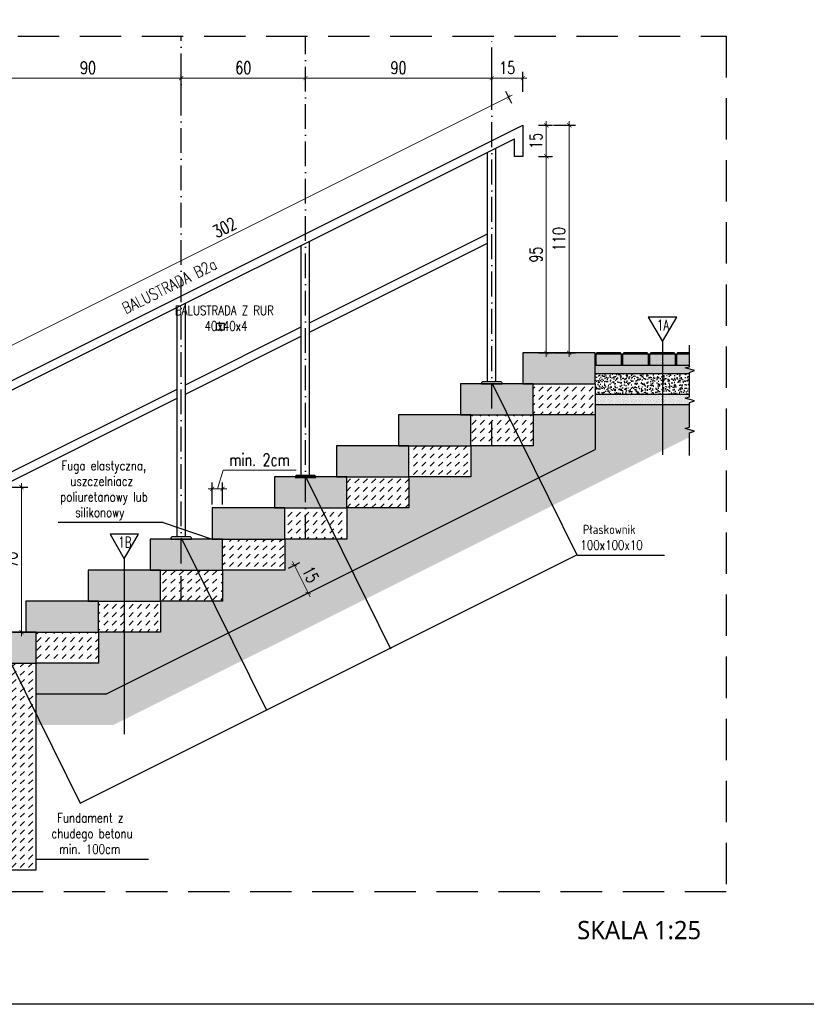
# Model space of a CAD drawing. Header units: millimetres. Extents: x 31969 to 285678, y -69766 to -1123.
# Tile 14 of 161: x 140967 to 141727, y -21036 to -20084. Entities that reach past the tile are written whole.
import ezdxf
from ezdxf.enums import TextEntityAlignment as Align

# ---------------------------------------------------------------- set-up
doc = ezdxf.new("R2010")
doc.units = ezdxf.units.MM
for name, pattern in [('ACAD_ISO03W100', [30, 12, -18]), ('ACAD_ISO10W100', [18, 12, -3, 0, -3]), ('HIDDEN', [0.375, 0.25, -0.125])]:
    doc.linetypes.add(name, pattern=pattern)
for name, color, linetype in [('a-balustrada i pochwyt', 1, 'Continuous'), ('a-balustrady detal', 5, 'Continuous'), ('a-opis 2', 1, 'Continuous'), ('a-osie', 4, 'ACAD_ISO10W100'), ('a-przekrój 1', 3, 'Continuous'), ('a-przekrój 2', 251, 'Continuous'), ('a-przekrój 4', 118, 'Continuous'), ('a-przekrój 5', 5, 'Continuous'), ('a-przerywana', 250, 'HIDDEN'), ('a-ramka', 7, 'Continuous'), ('a-wymiary', 11, 'Continuous')]:
    doc.layers.add(name, color=color, linetype=linetype)
doc.styles.add('PRZEKRÓJ2', font='l_10646.ttf')
doc.styles.add('RS01507', font='romans.shx', dxfattribs={"width": 0.7, "height": 0.15})
doc.styles.add('WYMIAR', font='romans.shx', dxfattribs={"width": 0.8})
doc.styles.add('WYMIARY', font='simplex.shx', dxfattribs={"width": 0.75})
doc.dimstyles.new('MAREK50', dxfattribs={"dimtxt": 12.5, "dimasz": 5, "dimexe": 3, "dimexo": 2, "dimgap": 3.5, "dimtad": 1, "dimdec": 1, "dimdsep": 46, "dimtxsty": 'WYMIARY', "dimblk1": 'ARCHTICK', "dimblk2": 'ARCHTICK', "dimsah": 1, "dimcen": 2.5, "dimdle": 5, "dimadec": 0, "dimazin": 0, "dimtfac": 1, "dimtdec": 1, "dimtmove": 1, "dimatfit": 3, "dimldrblk": 'ARCHTICK', "dimfxl": 0, "dimtolj": 1, "dimtzin": 0, "dimarcsym": 0})
pattern_1 = [(45, (-141048.4719, 18769.7677), (-0.1683798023, 0.5051394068), [0, -0.47625])]

# ---------------------------------------------------------------- blocks, each defined once
blk = doc.blocks.new('_ARCHTICK')
at = {"color": 0, "linetype": 'ByBlock', "const_width": 0.15}
blk.add_lwpolyline([(-0.5, -0.5), (0.5, 0.5)], dxfattribs=at)
blk = doc.blocks.new('*D893')
at = {"layer": 'a-wymiary', "color": 0, "linetype": 'ACAD_ISO03W100', "lineweight": -2, "ltscale": 100}
blk.add_line((139734.19, -20839.8), (139739.72, -20837.04), dxfattribs=at)
at = {"layer": 'a-wymiary', "color": 0, "lineweight": 0, "ltscale": 100}
blk.add_line((139736.15, -20836.59), (139744.64, -20853.59), dxfattribs=at)
at = {"layer": 'a-wymiary', "color": 0, "lineweight": -2, "ltscale": 100}
blk.add_line((139740.9, -20853.22), (139746.43, -20850.45), dxfattribs=at)
at = {"layer": 'DEFPOINTS', "color": 0, "ltscale": 100}
for p in [(139732.4, -20840.7), (139739.11, -20854.11), (139743.75, -20851.8)]:
    blk.add_point(p, dxfattribs=at)
at = {"layer": 'a-wymiary', "color": 0, "lineweight": 0, "ltscale": 100, "xscale": 2, "yscale": 2, "zscale": 2}
for p, rotation in [((139737.04, -20838.38), 116.5650511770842), ((139743.75, -20851.8), 296.5650511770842)]:
    blk.add_blockref('_ARCHTICK', p, dxfattribs=dict(at, rotation=rotation))
at = {"layer": 'a-wymiary', "color": 0, "ltscale": 100, "insert": (139744.87, -20842.85), "char_height": 6, "attachment_point": 5, "rotation": 296.5651, "style": 'WYMIARY'}
blk.add_mtext('\\A1;15', dxfattribs=at)
blk = doc.blocks.new('*D883')
at = {"layer": 'a-wymiary', "color": 0, "lineweight": -2, "ltscale": 100}
blk.add_line((139600.62, -20800.67), (139608.24, -20800.67), dxfattribs=at)
at = {"layer": 'a-wymiary', "color": 0, "lineweight": 0, "ltscale": 100}
blk.add_line((139605.24, -20872.7), (139605.24, -20798.67), dxfattribs=at)
at = {"layer": 'a-wymiary', "color": 0, "linetype": 'ACAD_ISO03W100', "lineweight": -2, "ltscale": 100}
blk.add_line((139601.12, -20870.7), (139608.24, -20870.7), dxfattribs=at)
at = {"layer": 'DEFPOINTS', "color": 0, "ltscale": 100}
for p in [(139598.62, -20800.67), (139605.24, -20800.67), (139599.12, -20870.7)]:
    blk.add_point(p, dxfattribs=at)
at = {"layer": 'a-wymiary', "color": 0, "lineweight": 0, "ltscale": 100, "xscale": 2, "yscale": 2, "zscale": 2}
for p, rotation in [((139605.24, -20800.67), 90), ((139605.24, -20870.7), 270)]:
    blk.add_blockref('_ARCHTICK', p, dxfattribs=dict(at, rotation=rotation))
at = {"layer": 'a-wymiary', "color": 0, "ltscale": 100, "insert": (139600.24, -20835.68), "char_height": 6, "attachment_point": 5, "rotation": 90, "style": 'WYMIARY'}
blk.add_mtext('\\A1;70', dxfattribs=at)
blk = doc.blocks.new('*D886')
at = {"layer": 'a-wymiary', "color": 0, "linetype": 'ACAD_ISO03W100', "lineweight": -2, "ltscale": 100}
blk.add_line((139855.08, -20625.7), (139861.8, -20625.7), dxfattribs=at)
at = {"layer": 'a-wymiary', "color": 0, "lineweight": 0, "ltscale": 100}
blk.add_line((139858.8, -20623.7), (139858.8, -20642.7), dxfattribs=at)
at = {"layer": 'a-wymiary', "color": 0, "lineweight": -2, "ltscale": 100}
blk.add_line((139855.08, -20640.7), (139861.8, -20640.7), dxfattribs=at)
at = {"layer": 'DEFPOINTS', "color": 0, "ltscale": 100}
for p in [(139853.08, -20625.7), (139853.08, -20640.7), (139858.8, -20640.7)]:
    blk.add_point(p, dxfattribs=at)
at = {"layer": 'a-wymiary', "color": 0, "lineweight": 0, "ltscale": 100, "xscale": 2, "yscale": 2, "zscale": 2}
for p, rotation in [((139858.8, -20625.7), 90), ((139858.8, -20640.7), 270)]:
    blk.add_blockref('_ARCHTICK', p, dxfattribs=dict(at, rotation=rotation))
at = {"layer": 'a-wymiary', "color": 0, "ltscale": 100, "insert": (139853.8, -20633.2), "char_height": 6, "attachment_point": 5, "rotation": 90, "style": 'WYMIARY'}
blk.add_mtext('\\A1;15', dxfattribs=at)
blk = doc.blocks.new('*D887')
at = {"layer": 'a-wymiary', "color": 0, "linetype": 'ACAD_ISO03W100', "lineweight": -2, "ltscale": 100}
blk.add_line((139855.08, -20640.7), (139861.8, -20640.7), dxfattribs=at)
at = {"layer": 'a-wymiary', "color": 0, "lineweight": 0, "ltscale": 100}
blk.add_line((139858.8, -20638.7), (139858.8, -20737.7), dxfattribs=at)
at = {"layer": 'a-wymiary', "color": 0, "lineweight": -2, "ltscale": 100}
blk.add_line((139855.08, -20735.7), (139861.8, -20735.7), dxfattribs=at)
at = {"layer": 'DEFPOINTS', "color": 0, "ltscale": 100}
for p in [(139853.08, -20640.7), (139853.08, -20735.7), (139858.8, -20735.7)]:
    blk.add_point(p, dxfattribs=at)
at = {"layer": 'a-wymiary', "color": 0, "lineweight": 0, "ltscale": 100, "xscale": 2, "yscale": 2, "zscale": 2}
for p, rotation in [((139858.8, -20640.7), 90), ((139858.8, -20735.7), 270)]:
    blk.add_blockref('_ARCHTICK', p, dxfattribs=dict(at, rotation=rotation))
at = {"layer": 'a-wymiary', "color": 0, "ltscale": 100, "insert": (139853.8, -20688.2), "char_height": 6, "attachment_point": 5, "rotation": 90, "style": 'WYMIARY'}
blk.add_mtext('\\A1;95', dxfattribs=at)
blk = doc.blocks.new('*D888')
at = {"layer": 'a-wymiary', "color": 0, "lineweight": -2, "ltscale": 100}
blk.add_line((139862.32, -20625.7), (139872.87, -20625.7), dxfattribs=at)
at = {"layer": 'a-wymiary', "color": 0, "lineweight": 0, "ltscale": 100}
blk.add_line((139869.87, -20737.7), (139869.87, -20623.7), dxfattribs=at)
at = {"layer": 'a-wymiary', "color": 0, "linetype": 'ACAD_ISO03W100', "lineweight": -2, "ltscale": 100}
blk.add_line((139862.32, -20735.7), (139872.87, -20735.7), dxfattribs=at)
at = {"layer": 'DEFPOINTS', "color": 0, "ltscale": 100}
for p in [(139860.32, -20625.7), (139869.87, -20625.7), (139860.32, -20735.7)]:
    blk.add_point(p, dxfattribs=at)
at = {"layer": 'a-wymiary', "color": 0, "lineweight": 0, "ltscale": 100, "xscale": 2, "yscale": 2, "zscale": 2}
for p, rotation in [((139869.87, -20625.7), 90), ((139869.87, -20735.7), 270)]:
    blk.add_blockref('_ARCHTICK', p, dxfattribs=dict(at, rotation=rotation))
at = {"layer": 'a-wymiary', "color": 0, "ltscale": 100, "insert": (139864.87, -20680.7), "char_height": 6, "attachment_point": 5, "rotation": 90, "style": 'WYMIARY'}
blk.add_mtext('\\A1;110', dxfattribs=at)
blk = doc.blocks.new('*D889')
at = {"layer": 'a-wymiary', "color": 0, "lineweight": 0, "ltscale": 100}
blk.add_line((139684.4, -20602.87), (139590.4, -20602.87), dxfattribs=at)
at = {"layer": 'a-wymiary', "color": 0, "lineweight": -2, "ltscale": 100}
blk.add_line((139592.4, -20609.5), (139592.4, -20599.87), dxfattribs=at)
at = {"layer": 'a-wymiary', "color": 0, "linetype": 'ACAD_ISO03W100', "lineweight": -2, "ltscale": 100}
blk.add_line((139682.4, -20609.5), (139682.4, -20599.87), dxfattribs=at)
at = {"layer": 'DEFPOINTS', "color": 0, "ltscale": 100}
for p in [(139592.4, -20602.87), (139592.4, -20611.5), (139682.4, -20611.5)]:
    blk.add_point(p, dxfattribs=at)
at = {"layer": 'a-wymiary', "color": 0, "lineweight": 0, "ltscale": 100, "xscale": 2, "yscale": 2, "zscale": 2, "rotation": 180}
blk.add_blockref('_ARCHTICK', (139592.4, -20602.87), dxfattribs=at)
at = {"layer": 'a-wymiary', "color": 0, "lineweight": 0, "ltscale": 100, "xscale": 2, "yscale": 2, "zscale": 2}
blk.add_blockref('_ARCHTICK', (139682.4, -20602.87), dxfattribs=at)
at = {"layer": 'a-wymiary', "color": 0, "ltscale": 100, "insert": (139637.4, -20597.87), "char_height": 6, "attachment_point": 5, "style": 'WYMIARY'}
blk.add_mtext('\\A1;90', dxfattribs=at)
blk = doc.blocks.new('*D892')
at = {"layer": 'a-wymiary', "color": 0, "lineweight": 0, "ltscale": 100}
for p, q in [((139699.9, -20801.4), (139702.6, -20792.4)), ((139702.6, -20792.4), (139737.89, -20792.4)), ((139695.4, -20801.4), (139704.4, -20801.4))]:
    blk.add_line(p, q, dxfattribs=at)
at = {"layer": 'a-wymiary', "color": 0, "linetype": 'ACAD_ISO03W100', "lineweight": -2, "ltscale": 100}
blk.add_line((139697.4, -20809.03), (139697.4, -20798.4), dxfattribs=at)
at = {"layer": 'a-wymiary', "color": 0, "lineweight": -2, "ltscale": 100}
blk.add_line((139702.4, -20809.03), (139702.4, -20798.4), dxfattribs=at)
at = {"layer": 'DEFPOINTS', "color": 0, "ltscale": 100}
for p in [(139702.4, -20801.4), (139697.4, -20811.03), (139702.4, -20811.03)]:
    blk.add_point(p, dxfattribs=at)
at = {"layer": 'a-wymiary', "color": 0, "lineweight": 0, "ltscale": 100, "xscale": 2, "yscale": 2, "zscale": 2, "rotation": 180}
blk.add_blockref('_ARCHTICK', (139697.4, -20801.4), dxfattribs=at)
at = {"layer": 'a-wymiary', "color": 0, "lineweight": 0, "ltscale": 100, "xscale": 2, "yscale": 2, "zscale": 2}
blk.add_blockref('_ARCHTICK', (139702.4, -20801.4), dxfattribs=at)
at = {"layer": 'a-wymiary', "color": 0, "ltscale": 100, "insert": (139720.25, -20787.4), "char_height": 6, "attachment_point": 5, "style": 'WYMIARY'}
blk.add_mtext('\\A1;min. 2cm', dxfattribs=at)
blk = doc.blocks.new('*D894')
at = {"layer": 'a-wymiary', "color": 0, "lineweight": 0, "ltscale": 100}
blk.add_line((139568.8, -20747.96), (139842.38, -20611.17), dxfattribs=at)
at = {"layer": 'a-wymiary', "color": 0, "lineweight": -2, "ltscale": 100}
blk.add_line((139842.15, -20615.18), (139839.25, -20609.39), dxfattribs=at)
at = {"layer": 'a-wymiary', "color": 0, "linetype": 'ACAD_ISO03W100', "lineweight": -2, "ltscale": 100}
blk.add_line((139572.15, -20750.18), (139569.25, -20744.39), dxfattribs=at)
at = {"layer": 'DEFPOINTS', "color": 0, "ltscale": 100}
for p in [(139840.59, -20612.07), (139843.04, -20616.97), (139573.04, -20751.97)]:
    blk.add_point(p, dxfattribs=at)
at = {"layer": 'a-wymiary', "color": 0, "lineweight": 0, "ltscale": 100, "xscale": 2, "yscale": 2, "zscale": 2}
for p, rotation in [((139840.59, -20612.07), 26.56505117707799), ((139570.59, -20747.07), 206.565051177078)]:
    blk.add_blockref('_ARCHTICK', p, dxfattribs=dict(at, rotation=rotation))
at = {"layer": 'a-wymiary', "color": 0, "ltscale": 100, "insert": (139703.35, -20675.1), "char_height": 6, "attachment_point": 5, "rotation": 26.5651, "style": 'WYMIARY'}
blk.add_mtext('\\A1;302', dxfattribs=at)
blk = doc.blocks.new('*D895')
at = {"layer": 'a-wymiary', "color": 0, "lineweight": 0, "ltscale": 100}
blk.add_line((139680.4, -20602.87), (139744.4, -20602.87), dxfattribs=at)
at = {"layer": 'a-wymiary', "color": 0, "linetype": 'ACAD_ISO03W100', "lineweight": -2, "ltscale": 100}
blk.add_line((139682.4, -20607.5), (139682.4, -20599.87), dxfattribs=at)
at = {"layer": 'a-wymiary', "color": 0, "lineweight": -2, "ltscale": 100}
blk.add_line((139742.4, -20607.5), (139742.4, -20599.87), dxfattribs=at)
at = {"layer": 'DEFPOINTS', "color": 0, "ltscale": 100}
for p in [(139742.4, -20602.87), (139682.4, -20609.5), (139742.4, -20609.5)]:
    blk.add_point(p, dxfattribs=at)
at = {"layer": 'a-wymiary', "color": 0, "lineweight": 0, "ltscale": 100, "xscale": 2, "yscale": 2, "zscale": 2, "rotation": 180}
blk.add_blockref('_ARCHTICK', (139682.4, -20602.87), dxfattribs=at)
at = {"layer": 'a-wymiary', "color": 0, "lineweight": 0, "ltscale": 100, "xscale": 2, "yscale": 2, "zscale": 2}
blk.add_blockref('_ARCHTICK', (139742.4, -20602.87), dxfattribs=at)
at = {"layer": 'a-wymiary', "color": 0, "ltscale": 100, "insert": (139712.4, -20597.87), "char_height": 6, "attachment_point": 5, "style": 'WYMIARY'}
blk.add_mtext('\\A1;60', dxfattribs=at)
blk = doc.blocks.new('*D896')
at = {"layer": 'a-wymiary', "color": 0, "lineweight": 0, "ltscale": 100}
blk.add_line((139740.4, -20602.87), (139834.4, -20602.87), dxfattribs=at)
at = {"layer": 'a-wymiary', "color": 0, "linetype": 'ACAD_ISO03W100', "lineweight": -2, "ltscale": 100}
blk.add_line((139742.4, -20607.5), (139742.4, -20599.87), dxfattribs=at)
at = {"layer": 'a-wymiary', "color": 0, "lineweight": -2, "ltscale": 100}
blk.add_line((139832.4, -20610.8), (139832.4, -20599.87), dxfattribs=at)
at = {"layer": 'DEFPOINTS', "color": 0, "ltscale": 100}
for p in [(139832.4, -20602.87), (139742.4, -20609.5), (139832.4, -20612.8)]:
    blk.add_point(p, dxfattribs=at)
at = {"layer": 'a-wymiary', "color": 0, "lineweight": 0, "ltscale": 100, "xscale": 2, "yscale": 2, "zscale": 2, "rotation": 180}
blk.add_blockref('_ARCHTICK', (139742.4, -20602.87), dxfattribs=at)
at = {"layer": 'a-wymiary', "color": 0, "lineweight": 0, "ltscale": 100, "xscale": 2, "yscale": 2, "zscale": 2}
blk.add_blockref('_ARCHTICK', (139832.4, -20602.87), dxfattribs=at)
at = {"layer": 'a-wymiary', "color": 0, "ltscale": 100, "insert": (139787.4, -20597.87), "char_height": 6, "attachment_point": 5, "style": 'WYMIARY'}
blk.add_mtext('\\A1;90', dxfattribs=at)
blk = doc.blocks.new('*D897')
at = {"layer": 'a-wymiary', "color": 0, "lineweight": 0, "ltscale": 100}
blk.add_line((139849.4, -20602.87), (139830.4, -20602.87), dxfattribs=at)
at = {"layer": 'a-wymiary', "color": 0, "lineweight": -2, "ltscale": 100}
blk.add_line((139832.4, -20609.5), (139832.4, -20599.87), dxfattribs=at)
at = {"layer": 'a-wymiary', "color": 0, "linetype": 'ACAD_ISO03W100', "lineweight": -2, "ltscale": 100}
blk.add_line((139847.4, -20609.5), (139847.4, -20599.87), dxfattribs=at)
at = {"layer": 'DEFPOINTS', "color": 0, "ltscale": 100}
for p in [(139832.4, -20602.87), (139832.4, -20611.5), (139847.4, -20611.5)]:
    blk.add_point(p, dxfattribs=at)
at = {"layer": 'a-wymiary', "color": 0, "lineweight": 0, "ltscale": 100, "xscale": 2, "yscale": 2, "zscale": 2, "rotation": 180}
blk.add_blockref('_ARCHTICK', (139832.4, -20602.87), dxfattribs=at)
at = {"layer": 'a-wymiary', "color": 0, "lineweight": 0, "ltscale": 100, "xscale": 2, "yscale": 2, "zscale": 2}
blk.add_blockref('_ARCHTICK', (139847.4, -20602.87), dxfattribs=at)
at = {"layer": 'a-wymiary', "color": 0, "ltscale": 100, "insert": (139839.9, -20597.87), "char_height": 6, "attachment_point": 5, "style": 'WYMIARY'}
blk.add_mtext('\\A1;15', dxfattribs=at)
blk = doc.blocks.new('A$C639608DC')
at = {"layer": 'a-przekrój 4'}
h = blk.add_hatch(dxfattribs=at)
h.set_pattern_fill('DASH', color=256, scale=0.5, angle=45, style=0)
h.set_pattern_definition([(45, (-139363.4185, 20996.2365), (2e-16, 2.24506403), [1.5875, -1.5875])])
h.paths.add_polyline_path([(56.98, 109.91), (44.49, 109.91), (44.49, 104.54), (56.98, 104.54)])
h.paths.add_polyline_path([(69.98, 109.91), (57.49, 109.91), (57.49, 104.54), (69.98, 104.54)])
h.paths.add_polyline_path([(82.98, 109.91), (70.49, 109.91), (70.49, 104.54), (82.98, 104.54)])
h.paths.add_polyline_path([(95.98, 109.91), (83.49, 109.91), (83.49, 104.54), (95.98, 104.54)])
h.paths.add_polyline_path([(108.98, 109.91), (96.48, 109.91), (96.48, 104.54), (108.98, 104.54)])
h.paths.add_polyline_path([(121.98, 109.91), (109.48, 109.91), (109.48, 104.54), (121.98, 104.54)])
h.paths.add_polyline_path([(134.98, 109.91), (122.48, 109.91), (122.48, 104.54), (134.98, 104.54)])
h.paths.add_polyline_path([(147.98, 109.91), (135.48, 109.91), (135.48, 104.54), (147.98, 104.54)])
h.paths.add_polyline_path([(155.5, 109.91), (148.48, 109.91), (148.48, 104.54), (155.5, 104.54)])
h.paths.add_polyline_path([(160.98, 109.91), (155.5, 109.91), (155.5, 104.54), (160.98, 104.54)])
h.paths.add_polyline_path([(173.98, 109.91), (161.48, 109.91), (161.48, 104.54), (173.98, 104.54)])
h.paths.add_polyline_path([(186.98, 109.91), (174.48, 109.91), (174.48, 104.54), (186.98, 104.54)])
h.paths.add_polyline_path([(199.98, 109.91), (187.48, 109.91), (187.48, 104.54), (199.98, 104.54)])
h.paths.add_polyline_path([(212.98, 109.91), (200.48, 109.91), (200.48, 104.54), (212.98, 104.54)])
h.paths.add_polyline_path([(228.99, 125.54), (223.99, 125.54), (213.99, 125.54), (213.99, 110.54), (228.99, 110.54)])
h.paths.add_polyline_path([(229.23, 125.54), (228.99, 125.54), (228.99, 110.54), (236.66, 110.54)])
h.paths.add_polyline_path([(248.99, 125.54), (229.23, 125.54), (236.66, 110.54), (248.99, 110.54)])
h.paths.add_polyline_path([(278.99, 140.54), (243.99, 140.54), (243.99, 125.54), (278.99, 125.54)])
h.paths.add_polyline_path([(291.49, 155.54), (273.99, 155.54), (273.99, 140.54), (291.49, 140.54)])
h.paths.add_polyline_path([(308.99, 155.54), (291.49, 155.54), (291.49, 140.54), (308.99, 140.54)])
h.paths.add_polyline_path([(318.99, 170.54), (303.99, 170.54), (303.99, 155.54), (318.99, 155.54)])
h.paths.add_polyline_path([(319.23, 170.54), (318.99, 170.54), (318.99, 155.54), (326.66, 155.54)])
h.paths.add_polyline_path([(338.99, 170.54), (319.23, 170.54), (326.66, 155.54), (338.99, 155.54)])
h.paths.add_polyline_path([(368.99, 185.54), (333.99, 185.54), (333.99, 170.54), (368.99, 170.54)])
h.paths.add_polyline_path([(378.99, 200.21), (373.99, 200.21), (363.99, 200.54), (363.99, 185.54), (378.99, 185.54)])
h.paths.add_polyline_path([(379.23, 200.21), (378.99, 200.21), (378.99, 185.54), (386.49, 185.54)])
h.paths.add_polyline_path([(398.99, 200.54), (383.99, 200.54), (383.99, 200.21), (379.23, 200.21), (386.49, 185.54), (398.99, 185.54)])
h.paths.add_polyline_path([(428.99, 215.54), (393.99, 215.54), (393.99, 200.54), (428.99, 200.54)])
h.paths.add_polyline_path([(458.99, 230.54), (423.99, 230.54), (423.99, 215.54), (458.99, 215.54)])
h.paths.add_polyline_path([(468.99, 245.54), (453.99, 245.54), (453.99, 230.54), (458.99, 230.54), (468.99, 230.54)])
h.paths.add_polyline_path([(469.23, 245.54), (468.99, 245.54), (468.99, 230.54), (476.66, 230.54)])
h.paths.add_polyline_path([(488.99, 245.54), (469.23, 245.54), (476.66, 230.54), (488.99, 230.54)])
h.paths.add_polyline_path([(518.99, 260.54), (483.99, 260.54), (483.99, 245.54), (518.99, 245.54)])
h.paths.add_polyline_path([(564.49, 259.91), (558.24, 259.91), (558.24, 254.54), (564.49, 254.54)])
h.paths.add_polyline_path([(557.73, 259.91), (551.49, 259.91), (551.49, 254.54), (557.73, 254.54)])
h.paths.add_polyline_path([(551.49, 259.91), (545.24, 259.91), (545.24, 254.54), (551.49, 254.54)])
h.paths.add_polyline_path([(544.73, 259.91), (532.24, 259.91), (532.24, 254.54), (544.73, 254.54)])
h.paths.add_polyline_path([(531.73, 259.91), (519.24, 259.91), (519.24, 254.54), (531.73, 254.54)])
at = {"layer": 'a-przekrój 4', "ltscale": 1.5}
h = blk.add_hatch(dxfattribs=at)
h.set_pattern_fill('DOTS', color=256, scale=0.3, angle=45, style=0)
h.set_pattern_definition(pattern_1)
h.paths.add_polyline_path([(567.04, 252), (562.47, 253.25), (564.49, 253.84), (564.49, 254.54), (558.24, 254.54), (518.99, 254.54), (518.99, 250.54), (564.49, 250.54), (564.49, 251.11)])
at = {"layer": 'a-przekrój 4'}
h = blk.add_hatch(dxfattribs=at)
h.set_pattern_fill('AR-CONC', color=256, scale=0.02, style=0)
h.set_pattern_definition([(50, (-141048.472, 18769.7677), (3.64369338, -0.31878171), [0.381, -4.191]), (355, (-141048.472, 18769.7677), (-0.70486843, 3.8211369), [0.3048, -3.35281168]), (100.4514447, (-141048.1683, 18769.741), (2.93882494, 3.50235504), [0.32380018, -3.56180489]), (46.1842, (-141048.472, 18770.7837), (5.42158082, -0.84084656), [0.5715, -6.2865]), (96.6355576, (-141048.02, 18770.7136), (4.74808268, 4.9485225), [0.48570046, -5.34271216]), (351.184151, (-141048.472, 18770.7837), (4.74808268, 4.9485225), [0.45719934, -5.02919464]), (21, (-141047.964, 18770.5297), (3.032287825, -2.045303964), [0.381, -4.191]), (326, (-141047.964, 18770.5297), (1.23604057, 3.68375932), [0.3048, -3.3528]), (71.451445, (-141047.7112, 18770.3592), (4.268328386, 1.63845538), [0.32380018, -3.56179875]), (37.5, (-141048.4719, 18769.7677), (0.061772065, 1.691100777), [0, -3.31216, 0, -3.4036, 0, -3.3655]), (7.5, (-141048.4719, 18769.7677), (1.33639325, 2.003611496), [0, -1.94056, 0, -3.23596, 0, -1.2827]), (327.5, (-141049.6047, 18769.7677), (2.711811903, -0.11457488), [0, -1.27, 0, -3.9624, 0, -5.2578]), (317.5, (-141050.1127, 18769.7677), (2.962583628, 0.50852982), [0, -1.651, 0, -2.63144, 0, -3.7338])])
h.paths.add_polyline_path([(564.49, 249.65), (564.49, 250.54), (518.99, 250.54), (518.99, 245.54), (518.99, 240.54), (564.49, 240.54)])
h = blk.add_hatch(dxfattribs=at)
h.set_pattern_fill('DASH', color=256, scale=0.9, angle=45, style=0)
h.set_pattern_definition([(45, (-139363.4185, 20996.2365), (4e-16, 4.041115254), [2.8575, -2.8575])])
h.paths.add_polyline_path([(518.99, 245.54), (488.99, 245.54), (488.99, 230.54), (518.99, 230.54)])
h.paths.add_polyline_path([(488.99, 230.54), (476.66, 230.54), (484.08, 215.54), (488.99, 215.54)])
h.paths.add_polyline_path([(476.66, 230.54), (468.99, 230.54), (468.99, 215.54), (484.08, 215.54)])
h.paths.add_polyline_path([(468.99, 230.54), (458.99, 230.54), (458.99, 215.54), (468.99, 215.54)])
h.paths.add_polyline_path([(458.99, 215.54), (428.99, 215.54), (428.99, 200.54), (458.99, 200.54)])
h.paths.add_polyline_path([(428.99, 200.54), (398.99, 200.54), (398.99, 185.54), (428.99, 185.54)])
h.paths.add_polyline_path([(398.99, 185.54), (386.49, 185.54), (393.92, 170.54), (398.99, 170.54)])
h.paths.add_polyline_path([(386.49, 185.54), (378.99, 185.54), (378.99, 170.54), (393.92, 170.54)])
h.paths.add_polyline_path([(378.99, 185.54), (368.99, 185.54), (368.99, 170.54), (378.99, 170.54)])
h.paths.add_polyline_path([(368.99, 170.54), (338.99, 170.54), (338.99, 155.54), (368.99, 155.54)])
h.paths.add_polyline_path([(338.99, 155.54), (326.66, 155.54), (334.08, 140.54), (338.99, 140.54)])
h.paths.add_polyline_path([(326.66, 155.54), (318.99, 155.54), (318.99, 140.54), (334.08, 140.54)])
h.paths.add_polyline_path([(318.99, 155.54), (308.99, 155.54), (308.99, 140.54), (318.99, 140.54)])
h.paths.add_polyline_path([(308.99, 140.54), (291.49, 140.54), (291.49, 125.54), (308.99, 125.54)])
h.paths.add_polyline_path([(291.49, 140.54), (278.99, 140.54), (278.99, 125.54), (291.49, 125.54)])
h.paths.add_polyline_path([(278.99, 125.54), (248.99, 125.54), (248.99, 110.54), (278.99, 110.54)])
h.paths.add_polyline_path([(248.99, 110.54), (236.66, 110.54), (248.99, 85.64)], flags=17)
h.paths.add_polyline_path([(236.66, 110.54), (213.99, 110.54), (213.99, 10.54), (248.99, 10.54), (248.99, 85.64)])
at = {"layer": 'a-przekrój 4', "ltscale": 1.5}
h = blk.add_hatch(dxfattribs=at)
h.set_pattern_fill('DOTS', color=256, scale=0.3, angle=45, style=0)
h.set_pattern_definition(pattern_1)
h.paths.add_polyline_path([(564.49, 235.54), (564.49, 238.08), (562.47, 238.63), (564.49, 239.22), (564.49, 240.54), (518.99, 240.54), (518.99, 235.54)])
at = {"layer": 'a-przekrój 4'}
h = blk.add_hatch(dxfattribs=at)
h.set_pattern_fill('EARTH', color=256, scale=0.5, angle=45, style=0)
h.set_pattern_definition([(45, (-139363.4185, 20996.2365), (4e-16, 4.49012806), [3.175, -3.175]), (45, (-139364.2604, 20997.0784), (4e-16, 4.49012806), [3.175, -3.175]), (45, (-139365.1023, 20997.9203), (4e-16, 4.49012806), [3.175, -3.175]), (135, (-139365.1023, 20998.4815), (-4.49012806, 4e-16), [3.175, -3.175]), (135, (-139364.2604, 20999.3234), (-4.49012806, 4e-16), [3.175, -3.175]), (135, (-139363.4185, 21000.1653), (-4.49012806, 4e-16), [3.175, -3.175])])
h.paths.add_polyline_path([(213.99, 85.54), (155.5, 85.54), (155.5, 70.54), (213.99, 70.54)])
h.paths.add_polyline_path([(155.5, 85.54), (43.99, 85.54), (43.99, 70.54), (155.5, 70.54)])
h.paths.add_polyline_path([(291.49, 100.02), (282.53, 95.54), (248.99, 95.54), (248.99, 85.64), (251.51, 80.54), (286.07, 80.54), (291.49, 83.25)])
h.paths.add_polyline_path([(348.37, 111.69), (341.71, 125.13), (291.49, 100.02), (291.49, 83.25)])
h.paths.add_polyline_path([(408.24, 141.62), (401.58, 155.07), (341.71, 125.13), (348.37, 111.69)])
h.paths.add_polyline_path([(498.37, 186.69), (491.71, 200.13), (401.58, 155.07), (408.24, 141.62)])
h.paths.add_polyline_path([(551.49, 235.54), (518.99, 235.54), (518.99, 213.77), (491.71, 200.13), (498.37, 186.69), (551.49, 213.25)])
h.paths.add_polyline_path([(564.49, 235.54), (551.49, 235.54), (551.49, 213.25), (564.49, 219.75), (564.49, 221.86), (567.04, 222.75), (562.47, 224), (564.49, 224.59)])
h.paths.add_polyline_path([(248.99, 85.64), (248.99, 80.54), (251.51, 80.54)], flags=17)
h = blk.add_hatch(dxfattribs=at)
h.set_pattern_fill('AR-CONC', color=256, scale=0.02, style=0)
h.set_pattern_definition([(50, (-139363.4185, 20996.2365), (3.64369338, -0.31878171), [0.381, -4.191]), (355, (-139363.4185, 20996.2365), (-0.70486843, 3.8211369), [0.3048, -3.35281168]), (100.4514447, (-139363.115, 20996.21), (2.93882494, 3.50235504), [0.32380018, -3.56180489]), (46.1842, (-139363.4185, 20997.2525), (5.42158082, -0.84084656), [0.5715, -6.2865]), (96.6355576, (-139362.967, 20997.1824), (4.74808268, 4.9485225), [0.48570046, -5.34271216]), (351.184151, (-139363.4185, 20997.2525), (4.74808268, 4.9485225), [0.45719934, -5.02919464]), (21, (-139362.9105, 20996.9985), (3.032287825, -2.045303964), [0.381, -4.191]), (326, (-139362.9105, 20996.9985), (1.23604057, 3.68375932), [0.3048, -3.3528]), (71.451445, (-139362.658, 20996.828), (4.268328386, 1.63845538), [0.32380018, -3.56179875]), (37.5, (-139363.4185, 20996.2365), (0.061772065, 1.691100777), [0, -3.31216, 0, -3.4036, 0, -3.3655]), (7.5, (-139363.4185, 20996.2365), (1.33639325, 2.003611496), [0, -1.94056, 0, -3.23596, 0, -1.2827]), (327.5, (-139364.5514, 20996.2365), (2.711811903, -0.11457488), [0, -1.27, 0, -3.9624, 0, -5.2578]), (317.5, (-139365.0594, 20996.2365), (2.962583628, 0.50852982), [0, -1.651, 0, -2.63144, 0, -3.7338])])
h.paths.add_polyline_path([(491.71, 200.13), (484.08, 215.54), (458.99, 215.54), (458.99, 200.54), (428.99, 200.54), (428.99, 185.54), (398.99, 185.54), (398.99, 170.54), (393.92, 170.54), (401.58, 155.07)])
h.paths.add_polyline_path([(518.99, 230.54), (488.99, 230.54), (488.99, 215.54), (484.08, 215.54), (491.71, 200.13), (518.99, 213.77)])
h.paths.add_polyline_path([(393.92, 170.54), (368.99, 170.54), (368.99, 155.54), (338.99, 155.54), (338.99, 140.54), (334.08, 140.54), (341.71, 125.13), (401.58, 155.07)])
h.paths.add_polyline_path([(334.08, 140.54), (308.99, 140.54), (308.99, 125.54), (291.49, 125.54), (291.49, 100.02), (341.71, 125.13)])
h.paths.add_polyline_path([(291.49, 125.54), (278.99, 125.54), (278.99, 110.54), (248.99, 110.54), (248.99, 95.54), (282.53, 95.54), (291.49, 100.02)])
at = {"layer": 'a-balustrada i pochwyt'}
for p, q in [((551.49, 265.95), (551.49, 211.27)), ((291.49, 160.95), (291.49, 76.12))]:
    blk.add_line(p, q, dxfattribs=at)
for points in [[(551.49, 265.95), (558.36, 277.86), (544.61, 277.86), (551.49, 265.95), (551.49, 265.95)], [(291.49, 160.95), (298.36, 172.86), (284.61, 172.86), (291.49, 160.95), (291.49, 160.95)]]:
    blk.add_lwpolyline(points, dxfattribs=at)
at = {"layer": 'a-balustrady detal', "ltscale": 0.5}
for p, q in [((213.99, 235.54), (483.99, 370.54)), ((483.99, 370.54), (483.99, 355.54)), ((217.99, 233.07), (479.99, 364.07)), ((479.99, 355.54), (479.99, 364.07)), ((466.99, 246.54), (466.99, 357.57)), ((470.99, 246.54), (470.99, 359.57)), ((483.99, 355.54), (479.99, 355.54)), ((380.99, 275.04), (466.99, 318.04)), ((380.99, 201.21), (380.99, 314.24)), ((376.99, 201.21), (376.99, 312.24)), ((380.99, 270.57), (466.99, 313.57)), ((316.99, 171.54), (316.99, 282.57)), ((320.99, 171.54), (320.99, 284.57)), ((320.99, 245.04), (376.99, 273.04)), ((320.99, 240.57), (376.99, 268.57)), ((230.99, 200.04), (316.99, 243.04)), ((230.99, 195.57), (316.99, 238.57))]:
    blk.add_line(p, q, dxfattribs=at)
for points in [[(463.99, 245.54), (473.99, 245.54), (473.99, 246.04), (473.49, 246.54), (464.49, 246.54), (463.99, 246.04)], [(373.99, 200.21), (383.99, 200.21), (383.99, 200.71), (383.49, 201.21), (374.49, 201.21), (373.99, 200.71)], [(313.99, 170.54), (323.99, 170.54), (323.99, 171.04), (323.49, 171.54), (314.49, 171.54), (313.99, 171.04)]]:
    blk.add_lwpolyline(points, close=True, dxfattribs=at)
at = {"layer": 'a-opis 2', "ltscale": 0.1}
for p, q in [((468.99, 246.03), (510.17, 162.84)), ((378.99, 200.7), (420.17, 117.51)), ((310.24, 178.47), (259.57, 178.47)), ((310.24, 178.47), (333.99, 170.54)), ((318.99, 171.03), (360.17, 87.84)), ((270.17, 42.84), (510.17, 162.84)), ((552.47, 162.6), (510.29, 162.6)), ((228.99, 126.03), (270.17, 42.84)), ((303.11, 15.63), (248.99, 15.63))]:
    blk.add_line(p, q, dxfattribs=at)
for points in [[(335.91, 274.73), (335.91, 271.73), (339.91, 271.73), (339.91, 274.73), (335.91, 274.73)], [(338.41, 271.08), (337.41, 275.51)]]:
    blk.add_lwpolyline(points, dxfattribs=at)
at = {"layer": 'a-osie'}
for p, q in [((318.99, 140.61), (318.99, 413.66)), ((378.99, 170.28), (378.99, 413.66)), ((468.99, 215.61), (468.99, 413.66))]:
    blk.add_line(p, q, dxfattribs=at)
at = {"layer": 'a-przekrój 1'}
for p, q in [((518.99, 245.54), (518.99, 213.77)), ((488.99, 230.54), (488.99, 215.54)), ((518.99, 230.54), (488.99, 230.54)), ((458.99, 215.54), (458.99, 200.54)), ((488.99, 215.54), (458.99, 215.54)), ((282.53, 95.54), (518.99, 213.77)), ((428.99, 200.54), (428.99, 185.54)), ((458.99, 200.54), (428.99, 200.54)), ((398.99, 185.54), (398.99, 170.54)), ((428.99, 185.54), (398.99, 185.54)), ((368.99, 170.54), (368.99, 155.54)), ((398.99, 170.54), (368.99, 170.54)), ((338.99, 155.54), (338.99, 140.54)), ((368.99, 155.54), (338.99, 155.54)), ((308.99, 140.54), (308.99, 125.54)), ((338.99, 140.54), (308.99, 140.54)), ((278.99, 125.54), (278.99, 110.54)), ((308.99, 125.54), (278.99, 125.54)), ((248.99, 10.54), (248.99, 110.54)), ((278.99, 110.54), (248.99, 110.54)), ((282.53, 95.54), (248.99, 95.54)), ((213.99, 10.54), (248.99, 10.54))]:
    blk.add_line(p, q, dxfattribs=at)
for points in [[(518.99, 250.54), (564.49, 250.54)], [(518.99, 240.54), (564.49, 240.54)], [(518.99, 235.54), (564.49, 235.54)]]:
    blk.add_lwpolyline(points, dxfattribs=at)
at = {"layer": 'a-przekrój 2'}
for points in [[(531.73, 259.91), (519.24, 259.91)], [(544.73, 259.91), (532.24, 259.91)], [(557.73, 259.91), (545.24, 259.91)], [(564.49, 259.91), (558.24, 259.91)]]:
    blk.add_lwpolyline(points, dxfattribs=at)
at = {"layer": 'a-przekrój 5'}
for points in [[(564.49, 225.57), (564.49, 236.49), (567.04, 237.38), (562.47, 238.63), (564.49, 239.22), (564.49, 251.11), (567.04, 252), (562.47, 253.25), (564.49, 253.84), (564.49, 264.28)], [(519.24, 254.54), (531.73, 254.54), (531.73, 259.91), (531.15, 260.54), (519.82, 260.54), (519.24, 259.91), (519.24, 254.54)], [(532.24, 254.54), (544.73, 254.54), (544.73, 259.91), (544.15, 260.54), (532.82, 260.54), (532.24, 259.91), (532.24, 254.54)], [(545.24, 254.54), (557.73, 254.54), (557.73, 259.91), (557.15, 260.54), (545.82, 260.54), (545.24, 259.91), (545.24, 254.54)], [(564.49, 260.54), (558.82, 260.54), (558.24, 259.91), (558.24, 254.54)], [(518.99, 254.54), (564.49, 254.54)], [(558.24, 254.54), (564.49, 254.54)], [(564.49, 210.95), (564.49, 221.86), (567.04, 222.75), (562.47, 224), (564.49, 224.59), (564.49, 236.49), (567.04, 237.38), (562.47, 238.63), (564.49, 239.22), (564.49, 249.65)]]:
    blk.add_lwpolyline(points, dxfattribs=at)
for points in [[(518.99, 260.54), (483.99, 260.54), (483.99, 245.54), (518.99, 245.54)], [(488.99, 245.54), (453.99, 245.54), (453.99, 230.54), (488.99, 230.54)], [(458.99, 230.54), (423.99, 230.54), (423.99, 215.54), (458.99, 215.54)], [(428.99, 215.54), (393.99, 215.54), (393.99, 200.54), (428.99, 200.54)], [(398.99, 200.54), (363.99, 200.54), (363.99, 185.54), (398.99, 185.54)], [(368.99, 185.54), (333.99, 185.54), (333.99, 170.54), (368.99, 170.54)], [(338.99, 170.54), (303.99, 170.54), (303.99, 155.54), (338.99, 155.54)], [(308.99, 155.54), (273.99, 155.54), (273.99, 140.54), (308.99, 140.54)], [(278.99, 140.54), (243.99, 140.54), (243.99, 125.54), (278.99, 125.54)], [(248.99, 125.54), (213.99, 125.54), (213.99, 110.54), (248.99, 110.54)]]:
    blk.add_lwpolyline(points, close=True, dxfattribs=at)
at = {"layer": 'a-przerywana', "color": 3, "ltscale": 80}
blk.add_lwpolyline([(0, 413.66), (582.3, 413.66), (582.3, 0), (0, 0)], close=True, dxfattribs=at)
at = {"layer": 'a-balustrada i pochwyt', "style": 'RS01507', "width": 0.7}
for s, p in [('1A', (551.77, 273.96)), ('1B', (291.77, 168.96))]:
    blk.add_text(s, height=5.194, dxfattribs=at).set_placement(p, align=Align.MIDDLE_CENTER)
at = {"layer": 'a-opis 2', "ltscale": 0.1, "insert": (289.74, 284.09), "char_height": 5.4323, "width": 116.3106, "attachment_point": 1, "rotation": 26.5651, "style": 'WYMIAR'}
blk.add_mtext('BALUSTRADA B2a', dxfattribs=at)
at = {"layer": 'a-opis 2', "ltscale": 0.1, "char_height": 4.5269, "attachment_point": 1, "style": 'WYMIAR'}
for s, insert, width in [('{\\W4.78159; }BALUSTRADA Z RUR\\P{\\W6.99112; }   40x40x4', (301.1, 283.33), 96.9255), ('{\\W0.948579; }Fuga elastyczna, \\P{\\W2.33905; }uszczelniacz \\P{\\W0.758103; }poliuretanowy lub \\P{\\W3.10096; }silikonowy', (258.16, 208.3), 53.599), ('{\\W2.79619; }Płaskownik \\P{\\W2.39619; }100x100x10', (504.42, 177.41), 53.599), ('{\\W2.03429; }Fundament z \\P{\\W1.13905; }chudego betonu \\P{\\W2.33905; }min. 100cm', (252.74, 37.98), 53.599)]:
    blk.add_mtext(s, dxfattribs=dict(at, insert=insert, width=width))
at = {"layer": 'a-wymiary', "ltscale": 100}
for base, p1, p2, picture, middle in [((228.99, 393.36), (318.99, 384.73), (228.99, 384.73), '*D889', (273.99, 398.36)), ((378.99, 393.36), (318.99, 386.73), (378.99, 386.73), '*D895', (348.99, 398.36)), ((468.99, 393.36), (378.99, 386.73), (468.99, 383.44), '*D896', (423.99, 398.36)), ((468.99, 393.36), (483.99, 384.73), (468.99, 384.73), '*D897', (476.49, 398.36))]:
    dim = blk.add_linear_dim(base=base, p1=p1, p2=p2, dimstyle='MAREK50', override={"dimtxt": 6, "dimasz": 2, "dimgap": 2, "dimdle": 2, "dimfxl": 10, "dimlwd": 0}, dxfattribs=at)
    dim.commit()
    dim.dimension.update_dxf_attribs({"geometry": picture, "text_midpoint": middle, "insert": (-139363.42, 20996.24)})
dim = blk.add_aligned_dim(p1=(209.62, 244.27), p2=(479.62, 379.27), distance=5.48, text='302', dimstyle='MAREK50', override={"dimtxt": 6, "dimasz": 2, "dimgap": 2, "dimdle": 2, "dimfxl": 10, "dimlwd": 0}, dxfattribs=at)
dim.commit()
dim.dimension.update_dxf_attribs({"geometry": '*D894', "text_midpoint": (339.93, 321.14), "insert": (-139363.42, 20996.24)})
for base, p1, p2, picture, middle in [((495.38, 355.54), (489.67, 370.54), (489.67, 355.54), '*D886', (490.38, 363.04)), ((506.45, 370.54), (496.9, 260.54), (496.9, 370.54), '*D888', (501.45, 315.54)), ((495.38, 260.54), (489.67, 355.54), (489.67, 260.54), '*D887', (490.38, 308.04)), ((241.82, 195.57), (235.7, 125.54), (235.2, 195.57), '*D883', (236.82, 160.55))]:
    dim = blk.add_linear_dim(base=base, p1=p1, p2=p2, angle=90, dimstyle='MAREK50', override={"dimtxt": 6, "dimasz": 2, "dimgap": 2, "dimdle": 2, "dimfxl": 10, "dimlwd": 0}, dxfattribs=at)
    dim.commit()
    dim.dimension.update_dxf_attribs({"geometry": picture, "text_midpoint": middle, "insert": (-139363.42, 20996.24)})
dim = blk.add_linear_dim(base=(338.99, 194.83), p1=(333.99, 185.21), p2=(338.99, 185.21), text='min. 2cm', dimstyle='MAREK50', override={"dimtxt": 6, "dimasz": 2, "dimgap": 2, "dimdle": 2, "dimfxl": 10, "dimlwd": 0}, dxfattribs=at)
dim.commit()
dim.dimension.update_dxf_attribs({"geometry": '*D892', "text_midpoint": (341.19, 208.83), "insert": (-139363.42, 20996.24)})
dim = blk.add_aligned_dim(p1=(368.99, 155.54), p2=(375.69, 142.12), distance=5.18, dimstyle='MAREK50', override={"dimtxt": 6, "dimasz": 2, "dimgap": 2, "dimdle": 2, "dimfxl": 10, "dimlwd": 0}, dxfattribs=at)
dim.commit()
dim.dimension.update_dxf_attribs({"geometry": '*D893', "text_midpoint": (381.45, 153.38), "insert": (-139363.42, 20996.24)})

msp = doc.modelspace()

# ---------------------------------------------------------------- linework, layer by layer
at = {"layer": 'a-ramka', "ltscale": 0.5, "elevation": -38205}
msp.add_lwpolyline([(140331.66, -19620.75), (143371.66, -19620.75), (143371.66, -21035.75), (140331.66, -21035.75)], close=True, dxfattribs=at)

# ---------------------------------------------------------------- block references
at = {"layer": 'a-balustrada i pochwyt', "ltscale": 100, "xscale": 2, "yscale": 2, "zscale": 2}
msp.add_blockref('A$C639608DC', (140484.77, -20926.9), dxfattribs=at)

# ---------------------------------------------------------------- texts
at = {"layer": 'a-opis 2', "ltscale": 40, "style": 'PRZEKRÓJ2'}
msp.add_text('SKALA 1:25', height=17.636, dxfattribs=at).set_placement((141565.24, -20963.97), align=Align.MIDDLE_CENTER)

doc.saveas('drawing.dxf')
